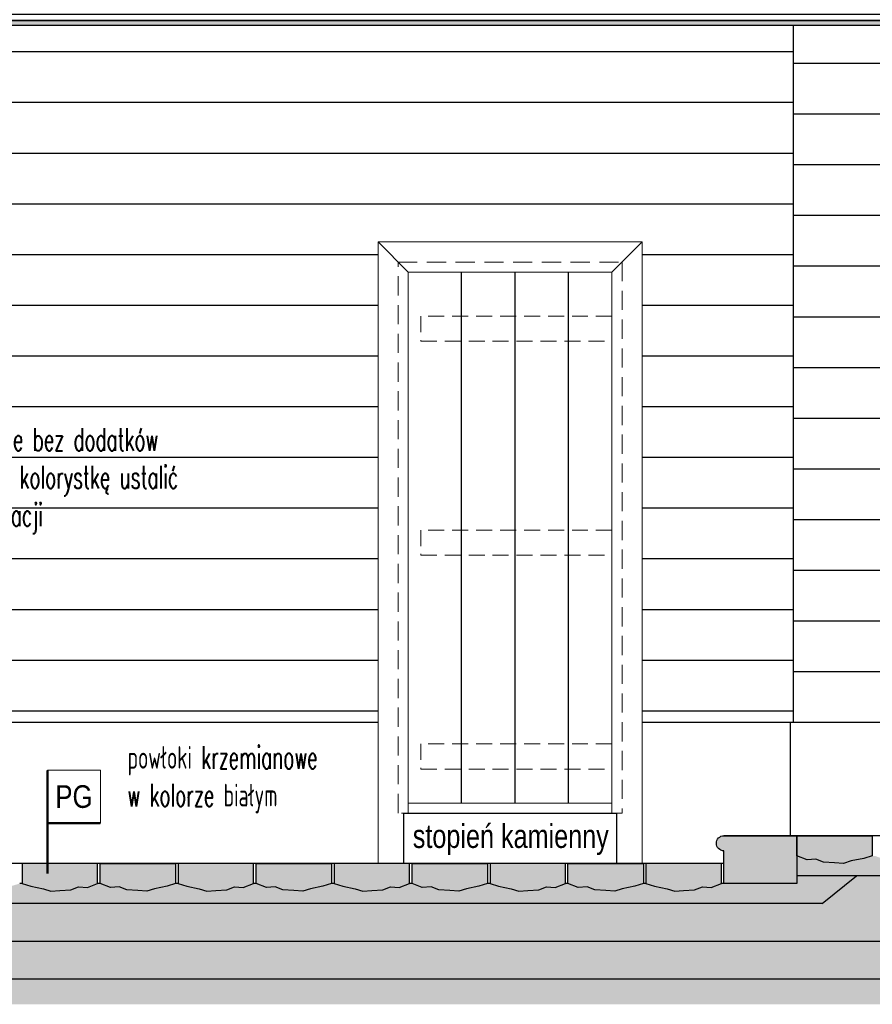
# Model space of a CAD drawing. Header units: centimetres. Extents: x 148485 to 162129, y -6573 to -2118.
# Tile 138 of 167: x 154834 to 155173, y -4794 to -4402. Entities that reach past the tile are written whole.
import ezdxf

# ---------------------------------------------------------------- set-up
doc = ezdxf.new("R2010")
doc.units = ezdxf.units.CM
doc.header["$LTSCALE"] = 0.1
doc.linetypes.add('DASHED', pattern=[19.05, 12.7, -6.35])
for name, color, linetype, lineweight in [('A_opis_warstw', 60, 'Continuous', 13), ('ELEWACJE - gzymsy', 231, 'Continuous', 15), ('ELEWACJE - stolarka', 200, 'Continuous', 15)]:
    doc.layers.add(name, color=color, linetype=linetype, lineweight=lineweight)
for name, color, linetype in [('A_wymiary_zewn', 4, 'Continuous'), ('hatch_R&F', 4, 'Continuous'), ('konstr_PROKON', 2, 'Continuous'), ('ozn_graficzne_PROKON', 5, 'Continuous'), ('widoki_R&F', 4, 'Continuous')]:
    doc.layers.add(name, color=color, linetype=linetype)
doc.layers.add('ZAKRES_MDCP_L_0', color=7, linetype='Continuous', true_color=0xfd0000)
doc.styles.add('CG', font='FL Pismo Techniczne.ttf')
doc.styles.add('Skala 50', font='simplex.shx', dxfattribs={"width": 0.9, "height": 10})
doc.styles.add('TECH', font='flptechn.ttf')

msp = doc.modelspace()

# ---------------------------------------------------------------- hatches: boundary and pattern name
at = {"layer": 'A_wymiary_zewn', "transparency": 33554483}
h = msp.add_hatch(dxfattribs=at)
h.set_pattern_fill('JIS_WOOD', color=253, scale=28.5, angle=315)
h.set_pattern_definition([(0, (5071.8, 2880.299), (4e-15, 20.1525432), [])])
h.paths.add_polyline_path([(155081.679, -4681.56), (155141.906, -4681.56), (155141.906, -4404.56), (154235.304, -4402.56), (154235.304, -4487.56), (154237.804, -4487.56), (154237.804, -4505.06), (154241.304, -4505.06), (154241.304, -4681.56), (154976.679, -4681.56), (154976.679, -4490.56), (155081.679, -4490.56)])
h.paths.add_polyline_path([(154599.926, -4572.403), (154501.926, -4572.403), (154501.926, -4442.718), (154599.926, -4442.718)], flags=16)
h.paths.add_polyline_path([(154587.926, -4454.722), (154587.926, -4560.403), (154513.925, -4560.403), (154513.926, -4560.399), (154513.926, -4454.722), (154513.925, -4454.718), (154587.928, -4454.718)], flags=0)
h.paths.add_polyline_path([(154585.426, -4459.06), (154585.426, -4556.06), (154516.426, -4556.06), (154516.426, -4459.06)], flags=0)
h.paths.add_polyline_path([(154582.926, -4461.56), (154582.926, -4553.56), (154518.926, -4553.56), (154518.926, -4461.56)], flags=0)
h.paths.add_polyline_path([(154582.926, -4485.06), (154582.926, -4488.06), (154563.426, -4488.06), (154563.426, -4527.06), (154582.926, -4527.06), (154582.926, -4530.06), (154563.426, -4530.06), (154563.426, -4553.56), (154560.426, -4553.56), (154560.426, -4530.06), (154541.426, -4530.06), (154541.426, -4553.56), (154538.426, -4553.56), (154538.426, -4530.06), (154518.926, -4530.06), (154518.926, -4527.06), (154538.426, -4527.06), (154538.426, -4488.06), (154518.926, -4488.06), (154518.926, -4485.06), (154538.426, -4485.06), (154538.426, -4461.56), (154541.426, -4461.56), (154541.426, -4485.06), (154560.426, -4485.06), (154560.426, -4461.56), (154563.426, -4461.56), (154563.426, -4485.06)], flags=0)
h = msp.add_hatch(dxfattribs=at)
h.set_pattern_fill('JIS_WOOD', color=253, scale=28.5, angle=315)
h.set_pattern_definition([(0, (5071.8, 2875.703), (4e-15, 20.1525432), [])])
h.paths.add_polyline_path([(155331.7, -4402.56), (155141.906, -4402.56), (155141.906, -4681.56), (155327.2, -4681.56), (155331.7, -4686.156)])
at = {"layer": 'A_wymiary_zewn'}
h = msp.add_hatch(dxfattribs=at)
h.set_pattern_fill('ANSI31', color=256, scale=6.7, angle=45)
h.set_pattern_definition([(90, (-8873.448, 4302.122), (-21.2725, 1e-15), [])])
h.paths.add_polyline_path([(155069.679, -4502.56), (154988.679, -4502.56), (154988.679, -4713.56), (155069.679, -4713.56)])
at = {"layer": 'hatch_R&F'}
h = msp.add_hatch(dxfattribs=at)
h.set_pattern_fill('AR-SAND', color=256, scale=0.01, angle=180)
h.set_pattern_definition([(217.5, (2737.53104, 0), (0.016000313, -0.4894132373), [0, -0.38608, 0, -0.4318, 0, -0.41275]), (187.5, (2737.53104, 0), (-0.449523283, -0.7168251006), [0, -0.20828, 0, -0.34798, 0, -0.13335]), (147.5, (2737.84346, -4e-17), (-0.7909923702, -0.0014371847), [0, -0.127, 0, -0.4572, 0, -0.5969]), (137.5, (2737.84346, -4e-17), (-0.7635564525, -0.2229293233), [0, -0.0635, 0, -0.29972, 0, -0.3429])])
h.paths.add_polyline_path([(154235.304, -4402.56), (155331.7, -4402.56), (155331.7, -4404.56), (154235.304, -4404.56)])
at = {"layer": 'hatch_R&F', "linetype": 'Continuous'}
h = msp.add_hatch(dxfattribs=at)
h.set_pattern_fill('AR-SAND', color=256, scale=0.02)
h.paths.add_polyline_path([(155328.7, -4742.56), (155328.7, -4737.06), (155327.2, -4737.06), (155327.2, -4734.864), (155324.783, -4735.598), (155319.796, -4736.6), (155316.773, -4737.575), (155313.229, -4737.329), (155308.851, -4737.026), (155305.78, -4735.901), (155302.29, -4736.084), (155298.2, -4734.56), (155297.2, -4734.56), (155293.783, -4735.598), (155288.796, -4736.6), (155285.773, -4737.575), (155282.229, -4737.329), (155277.851, -4737.026), (155274.78, -4735.901), (155271.29, -4736.084), (155267.2, -4734.56), (155266.2, -4734.56), (155262.783, -4735.598), (155257.796, -4736.6), (155254.773, -4737.575), (155251.229, -4737.329), (155246.851, -4737.026), (155243.78, -4735.901), (155240.29, -4736.084), (155236.2, -4734.56), (155235.2, -4734.56), (155231.111, -4736.084), (155227.621, -4735.901), (155224.55, -4737.026), (155220.172, -4737.329), (155216.628, -4737.575), (155213.605, -4736.6), (155208.618, -4735.598), (155205.2, -4734.56), (155204.2, -4734.56), (155200.783, -4735.598), (155195.796, -4736.6), (155192.773, -4737.575), (155189.229, -4737.329), (155184.851, -4737.026), (155181.78, -4735.901), (155178.29, -4736.084), (155174.2, -4734.56), (155173.2, -4734.56), (155169.783, -4735.598), (155164.796, -4736.6), (155161.773, -4737.575), (155158.229, -4737.329), (155153.851, -4737.026), (155150.78, -4735.901), (155147.29, -4736.084), (155143.2, -4734.56), (155143.2, -4742.56)])
h = msp.add_hatch(dxfattribs=at)
h.set_pattern_fill('AR-CONC', color=256, scale=0.05)
h.set_pattern_definition([(50, (3246.0286, 1271.074), (9.10923345, -0.79695428), [0.9525, -10.4775]), (355, (3246.029, 1271.074), (-1.7621711, 9.55284226), [0.762, -8.3820292]), (100.451445, (3246.788, 1271.008), (7.34706235, 8.7558876), [0.80950044, -8.90451223]), (46.1842, (3246.029, 1273.614), (13.55395204, -2.1021164), [1.42875, -15.71625]), (96.635558, (3247.158, 1273.439), (11.8702067, 12.3713062), [1.2142512, -13.3567804]), (351.184151, (3246.029, 1273.614), (11.8702067, 12.3713062), [1.1429984, -12.5729866]), (21, (3247.2986, 1272.979), (7.58071956, -5.1132599), [0.9525, -10.4775]), (326, (3247.299, 1272.979), (3.0901014, 9.2093983), [0.762, -8.382]), (71.451445, (3247.93, 1272.553), (10.67082096, 4.09613844), [0.80950044, -8.9044969]), (37.5, (3246.0286, 1271.0742), (0.15443016, 4.227751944), [0, -8.2804, 0, -8.509, 0, -8.41375]), (7.5, (3246.0286, 1271.0742), (3.34098313, 5.00902874), [0, -4.8514, 0, -8.0899, 0, -3.20675]), (327.5, (3243.1965, 1271.0742), (6.77952976, -0.2864372), [0, -3.175, 0, -9.906, 0, -13.1445]), (317.5, (3241.9265, 1271.074), (7.40645907, 1.27132455), [0, -4.1275, 0, -6.5786, 0, -9.3345])])
h.paths.add_polyline_path([(155166.95, -4742.56), (155153.2, -4753.56), (154291.957, -4753.56), (154281.957, -4745.56), (154238.304, -4745.56), (154238.304, -4768.56), (155328.7, -4768.56), (155328.7, -4742.56)])
h = msp.add_hatch(dxfattribs=at)
h.set_pattern_fill('AR-SAND', color=256, scale=0.05)
h.paths.add_polyline_path([(155113.2, -4745.56), (155111.156, -4746.322), (155109.111, -4747.084), (155105.621, -4746.901), (155102.55, -4748.026), (155098.172, -4748.329), (155094.628, -4748.575), (155091.605, -4747.6), (155086.618, -4746.598), (155083.2, -4745.56), (155082.2, -4745.56), (155078.783, -4746.598), (155073.796, -4747.6), (155070.773, -4748.575), (155067.229, -4748.329), (155062.851, -4748.026), (155059.78, -4746.901), (155056.29, -4747.084), (155052.2, -4745.56), (155051.2, -4745.56), (155047.111, -4747.084), (155043.621, -4746.901), (155040.55, -4748.026), (155036.172, -4748.329), (155032.628, -4748.575), (155029.605, -4747.6), (155024.618, -4746.598), (155021.2, -4745.56), (155020.2, -4745.56), (155016.783, -4746.598), (155011.796, -4747.6), (155008.773, -4748.575), (155005.229, -4748.329), (155000.851, -4748.026), (154997.78, -4746.901), (154994.29, -4747.084), (154990.2, -4745.56), (154989.2, -4745.56), (154985.111, -4747.084), (154981.621, -4746.901), (154978.55, -4748.026), (154974.172, -4748.329), (154970.628, -4748.575), (154967.605, -4747.6), (154962.618, -4746.598), (154959.2, -4745.56), (154958.2, -4745.56), (154954.783, -4746.598), (154949.796, -4747.6), (154946.773, -4748.575), (154943.229, -4748.329), (154938.851, -4748.026), (154935.78, -4746.901), (154932.29, -4747.084), (154928.2, -4745.56), (154927.2, -4745.56), (154923.111, -4747.084), (154919.621, -4746.901), (154916.55, -4748.026), (154912.172, -4748.329), (154908.628, -4748.575), (154905.605, -4747.6), (154900.618, -4746.598), (154897.2, -4745.56), (154896.2, -4745.56), (154892.783, -4746.598), (154887.796, -4747.6), (154884.773, -4748.575), (154881.229, -4748.329), (154876.851, -4748.026), (154873.78, -4746.901), (154870.29, -4747.084), (154866.2, -4745.56), (154865.2, -4745.56), (154861.111, -4747.084), (154857.621, -4746.901), (154854.55, -4748.026), (154850.172, -4748.329), (154846.628, -4748.575), (154843.605, -4747.6), (154838.618, -4746.598), (154835.2, -4745.56), (154834.2, -4745.56), (154830.783, -4746.598), (154825.796, -4747.6), (154822.773, -4748.575), (154819.229, -4748.329), (154814.851, -4748.026), (154811.78, -4746.901), (154808.29, -4747.084), (154804.2, -4745.56), (154803.2, -4745.56), (154799.111, -4747.084), (154795.621, -4746.901), (154792.55, -4748.026), (154788.172, -4748.329), (154784.628, -4748.575), (154781.605, -4747.6), (154776.618, -4746.598), (154773.2, -4745.56), (154772.2, -4745.56), (154768.783, -4746.598), (154763.796, -4747.6), (154760.773, -4748.575), (154757.229, -4748.329), (154752.851, -4748.026), (154749.78, -4746.901), (154746.29, -4747.084), (154742.2, -4745.56), (154741.2, -4745.56), (154737.111, -4747.084), (154733.621, -4746.901), (154730.55, -4748.026), (154726.172, -4748.329), (154722.628, -4748.575), (154719.605, -4747.6), (154714.618, -4746.598), (154711.2, -4745.56), (154710.2, -4745.56), (154706.783, -4746.598), (154701.796, -4747.6), (154698.773, -4748.575), (154695.229, -4748.329), (154690.851, -4748.026), (154687.78, -4746.901), (154684.29, -4747.084), (154680.2, -4745.56), (154679.2, -4745.56), (154675.111, -4747.084), (154671.621, -4746.901), (154668.55, -4748.026), (154664.172, -4748.329), (154660.628, -4748.575), (154657.605, -4747.6), (154652.618, -4746.598), (154649.2, -4745.56), (154648.2, -4745.56), (154644.783, -4746.598), (154639.796, -4747.6), (154636.773, -4748.575), (154633.229, -4748.329), (154628.851, -4748.026), (154625.78, -4746.901), (154622.29, -4747.084), (154618.2, -4745.56), (154617.2, -4745.56), (154613.111, -4747.084), (154609.621, -4746.901), (154606.55, -4748.026), (154602.172, -4748.329), (154598.628, -4748.575), (154595.605, -4747.6), (154590.618, -4746.598), (154587.2, -4745.56), (154586.2, -4745.56), (154582.783, -4746.598), (154577.796, -4747.6), (154574.773, -4748.575), (154571.229, -4748.329), (154566.851, -4748.026), (154563.78, -4746.901), (154560.29, -4747.084), (154556.2, -4745.56), (154555.2, -4745.56), (154551.111, -4747.084), (154547.621, -4746.901), (154544.55, -4748.026), (154540.172, -4748.329), (154536.628, -4748.575), (154533.605, -4747.6), (154528.618, -4746.598), (154525.2, -4745.56), (154524.2, -4745.56), (154520.783, -4746.598), (154515.796, -4747.6), (154512.773, -4748.575), (154509.229, -4748.329), (154504.851, -4748.026), (154501.78, -4746.901), (154498.29, -4747.084), (154494.2, -4745.56), (154493.2, -4745.56), (154489.111, -4747.084), (154485.621, -4746.901), (154482.55, -4748.026), (154478.172, -4748.329), (154474.628, -4748.575), (154471.605, -4747.6), (154466.618, -4746.598), (154463.2, -4745.56), (154462.2, -4745.56), (154458.783, -4746.598), (154453.796, -4747.6), (154450.773, -4748.575), (154447.229, -4748.329), (154442.851, -4748.026), (154439.78, -4746.901), (154436.29, -4747.084), (154432.2, -4745.56), (154431.2, -4745.56), (154427.111, -4747.084), (154423.621, -4746.901), (154420.55, -4748.026), (154416.172, -4748.329), (154412.628, -4748.575), (154409.605, -4747.6), (154404.618, -4746.598), (154401.2, -4745.56), (154400.2, -4745.56), (154396.783, -4746.598), (154391.796, -4747.6), (154388.773, -4748.575), (154385.229, -4748.329), (154380.851, -4748.026), (154377.78, -4746.901), (154374.29, -4747.084), (154370.2, -4745.56), (154369.2, -4745.56), (154365.783, -4746.598), (154360.796, -4747.6), (154357.773, -4748.575), (154354.229, -4748.329), (154349.851, -4748.026), (154346.78, -4746.901), (154343.29, -4747.084), (154339.2, -4745.56), (154338.2, -4745.56), (154331.957, -4745.56), (154281.957, -4745.56), (154291.957, -4753.56), (155153.2, -4753.56), (155166.95, -4742.56), (155143.2, -4742.56), (155143.2, -4745.56)])
h = msp.add_hatch(dxfattribs=at)
h.set_pattern_fill('AR-SAND', color=256, scale=0.05)
h.set_pattern_definition([(37.5, (3246.0286, 1271.0742), (-0.080001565, 2.447066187), [0, -1.9304, 0, -2.159, 0, -2.06375]), (7.5, (3246.0286, 1271.0742), (2.247616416, 3.5841255), [0, -1.0414, 0, -1.7399, 0, -0.66675]), (327.5, (3244.4665, 1271.0742), (3.95496185, 0.007185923), [0, -0.635, 0, -2.286, 0, -2.9845]), (317.5, (3244.4665, 1271.0742), (3.81778226, 1.11464662), [0, -0.3175, 0, -1.4986, 0, -1.7145])])
h.paths.add_polyline_path([(154238.304, -4783.56), (155328.7, -4783.56), (155328.7, -4768.56), (154238.304, -4768.56)])
h = msp.add_hatch(dxfattribs=at)
h.set_pattern_fill('EARTH', color=256, scale=2, angle=45)
h.set_pattern_definition([(45, (3246.029, 1271.074), (0, 17.9605122), [12.7, -12.7]), (45, (3242.661, 1274.442), (0, 17.9605122), [12.7, -12.7]), (45, (3239.293, 1277.81), (0, 17.9605122), [12.7, -12.7]), (135, (3239.293, 1280.054), (-17.9605122, 2e-15), [12.7, -12.7]), (135, (3242.661, 1283.422), (-17.9605122, 2e-15), [12.7, -12.7]), (135, (3246.029, 1286.79), (-17.9605122, 2e-15), [12.7, -12.7])])
h.paths.add_polyline_path([(155328.7, -4793.56), (155328.7, -4783.56), (154238.304, -4783.56), (154238.304, -4793.56)])
at = {"layer": 'ZAKRES_MDCP_L_0', "linetype": 'ByBlock', "true_color": 0x01cc33, "transparency": 33554559}
h = msp.add_hatch(color=102, dxfattribs=at)
h.dxf.hatch_style = 1
h.set_gradient(color1=(190, 127, 127), color2=(53, 76, 95), tint=1, name='HEMISPHERICAL')
edge = h.paths.add_edge_path()
edge.add_line((155143.2, -4726.56), (155143.2, -4745.56))
edge.add_line((155143.2, -4745.56), (155114.2, -4745.56))
edge.add_line((155114.2, -4745.56), (155114.2, -4732.56))
edge.add_arc((155114.2, -4729.56), 3, 90, 270, ccw=False)
edge.add_line((155114.2, -4726.56), (155143.2, -4726.56))
h = msp.add_hatch(color=102, dxfattribs=at)
h.dxf.hatch_style = 1
h.set_gradient(color1=(190, 127, 127), color2=(53, 76, 95), tint=1, name='HEMISPHERICAL')
h.paths.add_polyline_path([(155169.783, -4735.598), (155173.2, -4734.56), (155173.2, -4726.56), (155143.2, -4726.56), (155143.2, -4734.56), (155147.29, -4736.084), (155150.78, -4735.901), (155153.851, -4737.026), (155161.773, -4737.575), (155164.796, -4736.6)])
h = msp.add_hatch(color=102, dxfattribs=at)
h.dxf.hatch_style = 1
h.set_gradient(color1=(190, 127, 127), color2=(53, 76, 95), tint=1, name='HEMISPHERICAL')
h.paths.add_polyline_path([(154838.618, -4746.598), (154835.2, -4745.56), (154835.2, -4737.56), (154865.2, -4737.56), (154865.2, -4745.56), (154861.111, -4747.084), (154857.621, -4746.901), (154854.55, -4748.026), (154846.628, -4748.575), (154843.605, -4747.6)])
h = msp.add_hatch(color=102, dxfattribs=at)
h.dxf.hatch_style = 1
h.set_gradient(color1=(190, 127, 127), color2=(53, 76, 95), tint=1, name='HEMISPHERICAL')
h.paths.add_polyline_path([(154892.783, -4746.598), (154896.2, -4745.56), (154896.2, -4737.56), (154866.2, -4737.56), (154866.2, -4745.56), (154870.29, -4747.084), (154873.78, -4746.901), (154876.851, -4748.026), (154884.773, -4748.575), (154887.796, -4747.6)])
h = msp.add_hatch(color=102, dxfattribs=at)
h.dxf.hatch_style = 1
h.set_gradient(color1=(190, 127, 127), color2=(53, 76, 95), tint=1, name='HEMISPHERICAL')
h.paths.add_polyline_path([(154900.618, -4746.598), (154897.2, -4745.56), (154897.2, -4737.56), (154927.2, -4737.56), (154927.2, -4745.56), (154923.111, -4747.084), (154919.621, -4746.901), (154916.55, -4748.026), (154908.628, -4748.575), (154905.605, -4747.6)])
h = msp.add_hatch(color=102, dxfattribs=at)
h.dxf.hatch_style = 1
h.set_gradient(color1=(190, 127, 127), color2=(53, 76, 95), tint=1, name='HEMISPHERICAL')
h.paths.add_polyline_path([(154954.783, -4746.598), (154958.2, -4745.56), (154958.2, -4737.56), (154928.2, -4737.56), (154928.2, -4745.56), (154932.29, -4747.084), (154935.78, -4746.901), (154938.851, -4748.026), (154946.773, -4748.575), (154949.796, -4747.6)])
h = msp.add_hatch(color=102, dxfattribs=at)
h.dxf.hatch_style = 1
h.set_gradient(color1=(190, 127, 127), color2=(53, 76, 95), tint=1, name='HEMISPHERICAL')
h.paths.add_polyline_path([(154962.618, -4746.598), (154959.2, -4745.56), (154959.2, -4737.56), (154989.2, -4737.56), (154989.2, -4745.56), (154985.111, -4747.084), (154981.621, -4746.901), (154978.55, -4748.026), (154970.628, -4748.575), (154967.605, -4747.6)])
h = msp.add_hatch(color=102, dxfattribs=at)
h.dxf.hatch_style = 1
h.set_gradient(color1=(190, 127, 127), color2=(53, 76, 95), tint=1, name='HEMISPHERICAL')
h.paths.add_polyline_path([(155016.783, -4746.598), (155020.2, -4745.56), (155020.2, -4737.56), (154990.2, -4737.56), (154990.2, -4745.56), (154994.29, -4747.084), (154997.78, -4746.901), (155000.851, -4748.026), (155008.773, -4748.575), (155011.796, -4747.6)])
h = msp.add_hatch(color=102, dxfattribs=at)
h.dxf.hatch_style = 1
h.set_gradient(color1=(190, 127, 127), color2=(53, 76, 95), tint=1, name='HEMISPHERICAL')
h.paths.add_polyline_path([(155024.618, -4746.598), (155021.2, -4745.56), (155021.2, -4737.56), (155051.2, -4737.56), (155051.2, -4745.56), (155047.111, -4747.084), (155043.621, -4746.901), (155040.55, -4748.026), (155032.628, -4748.575), (155029.605, -4747.6)])
h = msp.add_hatch(color=102, dxfattribs=at)
h.dxf.hatch_style = 1
h.set_gradient(color1=(190, 127, 127), color2=(53, 76, 95), tint=1, name='HEMISPHERICAL')
h.paths.add_polyline_path([(155078.783, -4746.598), (155082.2, -4745.56), (155082.2, -4737.56), (155052.2, -4737.56), (155052.2, -4745.56), (155056.29, -4747.084), (155059.78, -4746.901), (155062.851, -4748.026), (155070.773, -4748.575), (155073.796, -4747.6)])
h = msp.add_hatch(color=102, dxfattribs=at)
h.dxf.hatch_style = 1
h.set_gradient(color1=(190, 127, 127), color2=(53, 76, 95), tint=1, name='HEMISPHERICAL')
h.paths.add_polyline_path([(155086.618, -4746.598), (155083.2, -4745.56), (155083.2, -4737.56), (155113.2, -4737.56), (155113.2, -4745.56), (155109.111, -4747.084), (155105.621, -4746.901), (155102.55, -4748.026), (155094.628, -4748.575), (155091.605, -4747.6)])

# ---------------------------------------------------------------- linework, layer by layer
at = {"layer": 'A_opis_warstw', "const_width": 1}
msp.add_lwpolyline([(154866.271, -4721.556), (154845.271, -4721.556), (154845.271, -4700.556), (154845.271, -4741.688)], dxfattribs=at)
at = {"layer": 'A_opis_warstw'}
msp.add_lwpolyline([(154845.271, -4700.556), (154866.271, -4700.556), (154866.271, -4721.556), (154845.271, -4721.556)], close=True, dxfattribs=at)
at = {"layer": 'A_wymiary_zewn'}
for points in [[(154228.304, -4400.06), (155338.7, -4400.06), (155338.7, -4402.56), (154228.304, -4402.56)], [(154235.304, -4402.56), (155331.7, -4402.56), (155331.7, -4404.56), (154235.304, -4404.56)], [(154986.929, -4717.56), (155071.429, -4717.56), (155071.429, -4737.56), (154986.929, -4737.56)]]:
    msp.add_lwpolyline(points, close=True, dxfattribs=at)
for points in [[(155141.906, -4681.56), (155141.906, -4404.56)], [(154976.679, -4681.56), (154241.304, -4681.56)], [(155327.2, -4681.56), (155327.2, -4681.56), (155327.2, -4681.56), (155081.679, -4681.56)], [(155140.537, -4681.56), (155140.537, -4726.56)], [(155328.7, -4726.56), (155328.7, -4726.56), (155328.7, -4726.56), (155114.2, -4726.56)], [(155328.7, -4738.56), (155328.7, -4738.56), (155328.7, -4742.56), (155143.2, -4742.56)], [(155153.2, -4753.56), (155166.95, -4742.56)], [(155153.2, -4753.56), (155153.2, -4753.56), (155153.2, -4753.56), (154291.957, -4753.56), (154281.957, -4745.56)], [(154835.2, -4745.56), (154834.2, -4745.56)], [(154866.2, -4745.56), (154865.2, -4745.56)], [(154897.2, -4745.56), (154896.2, -4745.56)], [(154928.2, -4745.56), (154927.2, -4745.56)], [(154959.2, -4745.56), (154958.2, -4745.56)], [(154990.2, -4745.56), (154989.2, -4745.56)], [(155021.2, -4745.56), (155020.2, -4745.56)], [(155052.2, -4745.56), (155051.2, -4745.56)], [(155083.2, -4745.56), (155082.2, -4745.56)], [(155114.2, -4745.56), (155113.2, -4745.56)], [(155328.7, -4768.56), (155328.7, -4768.56), (155328.7, -4768.56), (154238.304, -4768.56)], [(155328.7, -4783.56), (155328.7, -4783.56), (155328.7, -4783.56), (154238.304, -4783.56)]]:
    msp.add_lwpolyline(points, dxfattribs=at)
msp.add_lwpolyline([(155143.2, -4726.56), (155143.2, -4745.56), (155114.2, -4745.56), (155114.2, -4732.56, -1), (155114.2, -4726.56)], format="xyb", close=True, dxfattribs=at)
at = {"layer": 'ELEWACJE - gzymsy', "linetype": 'DASHED', "ltscale": 5}
for points in [[(154993.679, -4530.06), (155069.679, -4530.06), (155069.679, -4520.06), (154993.679, -4520.06)], [(154993.679, -4615.06), (155069.679, -4615.06), (155069.679, -4605.06), (154993.679, -4605.06)], [(154993.679, -4700.06), (155069.679, -4700.06), (155069.679, -4690.06), (154993.679, -4690.06)]]:
    msp.add_lwpolyline(points, close=True, dxfattribs=at)
at = {"layer": 'ELEWACJE - stolarka'}
for p, q in [((154988.679, -4502.56), (154976.679, -4490.56)), ((155069.679, -4502.56), (155081.679, -4490.56))]:
    msp.add_line(p, q, dxfattribs=at)
for points in [[(154986.929, -4717.56), (155071.429, -4717.56), (155071.429, -4737.56), (155081.679, -4737.56), (155081.679, -4490.56), (154976.679, -4490.56), (154976.679, -4737.56), (154986.929, -4737.56)], [(154988.679, -4502.56), (155069.679, -4502.56), (155069.679, -4717.56), (154988.679, -4717.56)], [(154988.679, -4713.56), (155069.679, -4713.56), (155069.679, -4717.56), (154988.679, -4717.56)]]:
    msp.add_lwpolyline(points, close=True, dxfattribs=at)
at = {"layer": 'ELEWACJE - stolarka', "linetype": 'DASHED', "ltscale": 6}
msp.add_lwpolyline([(154984.679, -4498.56), (155073.679, -4498.56), (155073.679, -4717.56), (154984.679, -4717.56)], close=True, dxfattribs=at)
at = {"layer": 'konstr_PROKON', "color": 3}
msp.add_lwpolyline([(155114.2, -4737.56), (155114.2, -4737.56), (155114.2, -4737.56), (154331.957, -4737.56)], dxfattribs=at)
at = {"layer": 'widoki_R&F', "linetype": 'Continuous'}
for points in [[(155173.2, -4734.56), (155169.783, -4735.598), (155164.796, -4736.6), (155161.773, -4737.575), (155158.229, -4737.329), (155153.851, -4737.026), (155150.78, -4735.901), (155147.29, -4736.084), (155143.2, -4734.56), (155143.2, -4726.56), (155173.2, -4726.56)], [(154835.2, -4745.56), (154838.618, -4746.598), (154843.605, -4747.6), (154846.628, -4748.575), (154850.172, -4748.329), (154854.55, -4748.026), (154857.621, -4746.901), (154861.111, -4747.084), (154865.2, -4745.56), (154865.2, -4737.56), (154835.2, -4737.56)], [(154896.2, -4745.56), (154892.783, -4746.598), (154887.796, -4747.6), (154884.773, -4748.575), (154881.229, -4748.329), (154876.851, -4748.026), (154873.78, -4746.901), (154870.29, -4747.084), (154866.2, -4745.56), (154866.2, -4737.56), (154896.2, -4737.56)], [(154897.2, -4745.56), (154900.618, -4746.598), (154905.605, -4747.6), (154908.628, -4748.575), (154912.172, -4748.329), (154916.55, -4748.026), (154919.621, -4746.901), (154923.111, -4747.084), (154927.2, -4745.56), (154927.2, -4737.56), (154897.2, -4737.56)], [(154958.2, -4745.56), (154954.783, -4746.598), (154949.796, -4747.6), (154946.773, -4748.575), (154943.229, -4748.329), (154938.851, -4748.026), (154935.78, -4746.901), (154932.29, -4747.084), (154928.2, -4745.56), (154928.2, -4737.56), (154958.2, -4737.56)], [(154959.2, -4745.56), (154962.618, -4746.598), (154967.605, -4747.6), (154970.628, -4748.575), (154974.172, -4748.329), (154978.55, -4748.026), (154981.621, -4746.901), (154985.111, -4747.084), (154989.2, -4745.56), (154989.2, -4737.56), (154959.2, -4737.56)], [(155020.2, -4745.56), (155016.783, -4746.598), (155011.796, -4747.6), (155008.773, -4748.575), (155005.229, -4748.329), (155000.851, -4748.026), (154997.78, -4746.901), (154994.29, -4747.084), (154990.2, -4745.56), (154990.2, -4737.56), (155020.2, -4737.56)], [(155021.2, -4745.56), (155024.618, -4746.598), (155029.605, -4747.6), (155032.628, -4748.575), (155036.172, -4748.329), (155040.55, -4748.026), (155043.621, -4746.901), (155047.111, -4747.084), (155051.2, -4745.56), (155051.2, -4737.56), (155021.2, -4737.56)], [(155082.2, -4745.56), (155078.783, -4746.598), (155073.796, -4747.6), (155070.773, -4748.575), (155067.229, -4748.329), (155062.851, -4748.026), (155059.78, -4746.901), (155056.29, -4747.084), (155052.2, -4745.56), (155052.2, -4737.56), (155082.2, -4737.56)], [(155083.2, -4745.56), (155086.618, -4746.598), (155091.605, -4747.6), (155094.628, -4748.575), (155098.172, -4748.329), (155102.55, -4748.026), (155105.621, -4746.901), (155109.111, -4747.084), (155113.2, -4745.56), (155113.2, -4737.56), (155083.2, -4737.56)]]:
    msp.add_lwpolyline(points, close=True, dxfattribs=at)

# ---------------------------------------------------------------- texts
at = {"layer": 'A_opis_warstw', "insert": (154855.771, -4711.056), "char_height": 9, "width": 21, "attachment_point": 5, "style": 'TECH'}
msp.add_mtext('{\\W0.85;PG}', dxfattribs=at)
at = {"layer": 'ozn_graficzne_PROKON', "color": 4, "lineweight": 0, "style": 'CG', "width": 0.8}
msp.add_text('stopień kamienny', height=9.36, dxfattribs=at).set_placement((154990.492, -4731.419))
at = {"layer": 'widoki_R&F', "char_height": 9, "attachment_point": 1, "style": 'Skala 50'}
for s, insert, width in [('{\\W0.6;powłoki wapienne bez dodatków organicznych - kolorystkę ustalić na etapie realizacji }', (154773.484, -4564.562), 146.45208), ('{\\W0.6;powłoki krzemianowe w kolorze białym}', (154877.078, -4690.918), 88.05239)]:
    msp.add_mtext(s, dxfattribs=dict(at, insert=insert, width=width))

doc.saveas('drawing.dxf')
